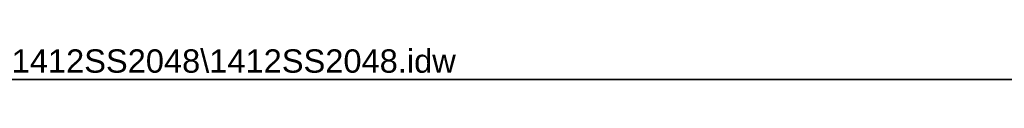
# Model space of a CAD drawing. Header units: inches. Extents: x 0 to 186, y -11 to 121.
# Tile 3 of 21: x 101.43 to 143.73, y 119.07 to 120.5. Entities that reach past the tile are written whole.
import ezdxf

# ---------------------------------------------------------------- set-up
doc = ezdxf.new("R2010")
doc.units = ezdxf.units.IN
doc.header["$LTSCALE"] = 11.141211
doc.header["$MEASUREMENT"] = 0
doc.layers.get('0').update_dxf_attribs({"lineweight": 25})
doc.layers.add('Sketch Geometry(ANSI)', color=7, linetype='Continuous', lineweight=25)
doc.layers.add('Symbols(ANSI)', color=7, linetype='Continuous', lineweight=25)
doc.styles.add('Current-ANSI', font='arial.ttf')

# ---------------------------------------------------------------- blocks, each defined once
blk = doc.blocks.new('Borders 2_EXM - B (Inch)')
at = {"layer": 'Sketch Geometry(ANSI)', "linetype": 'Continuous', "lineweight": 35}
blk.add_line((16.4375, 10.6915), (0.5625, 10.6915), dxfattribs=at)
at = {"layer": 'Symbols(ANSI)', "color": 7, "style": 'Current-ANSI'}
blk.add_attdef('FILENAME_AND_PATH_001', (6.2084, 10.718), '', height=0.09, dxfattribs=at)

msp = doc.modelspace()

# ---------------------------------------------------------------- block references
at = {"xscale": 11.14121115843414, "yscale": 11.14121115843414, "zscale": 11.14121115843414}
msp.add_blockref('Borders 2_EXM - B (Inch)', (0, 0), dxfattribs=at).add_auto_attribs({'FILENAME_AND_PATH_001': 'C:\\Vault_Workspace\\Inventor_Dwg\\BoxCad\\Result\\1412SS2048\\1412SS2048.idw'})

doc.saveas('drawing.dxf')
